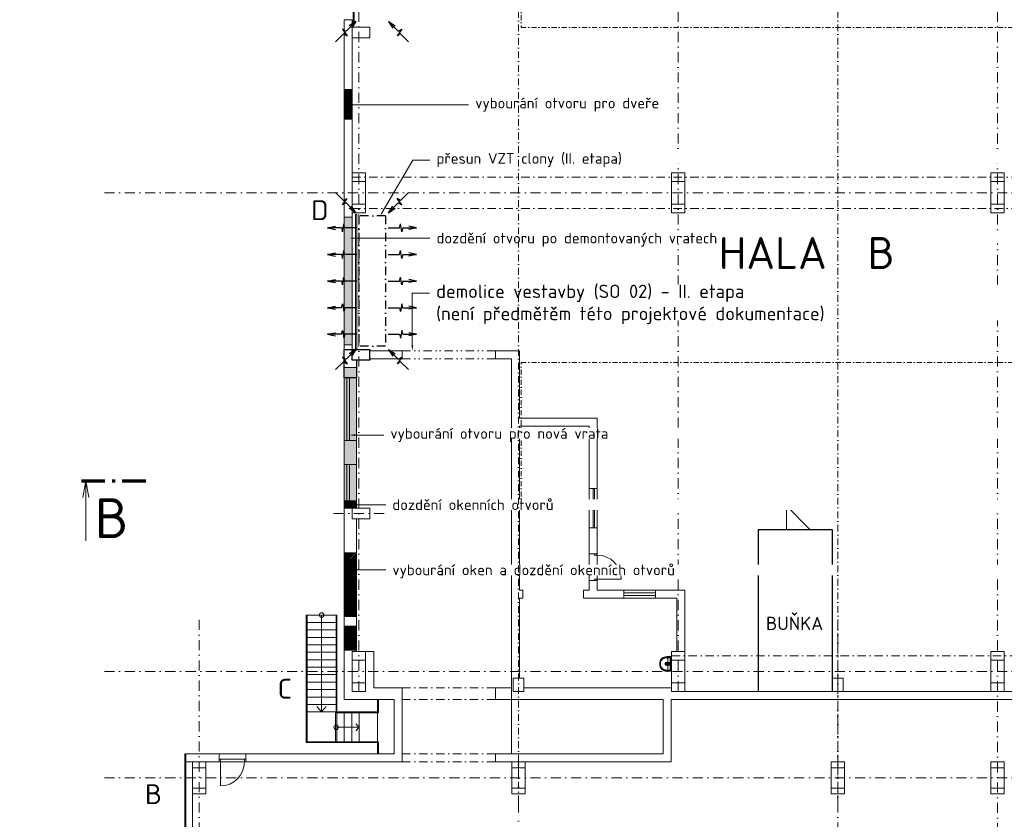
# Model space of a CAD drawing. Header units: millimetres. Extents: x -725694 to 4766210, y -2984614 to 2187451.
# Tile 117 of 256: x 293259 to 330250, y 21845 to 51885. Entities that reach past the tile are written whole.
import ezdxf
from ezdxf import colors
from ezdxf.entities.mleader import LeaderData, LeaderLine
from ezdxf.enums import TextEntityAlignment as Align
from ezdxf.math import Vec2, Vec3

# ---------------------------------------------------------------- set-up
doc = ezdxf.new("R2010")
doc.units = ezdxf.units.MM
for name, pattern in [('CENTERX2', [101.6, 63.5, -12.7, 12.7, -12.7]), ('DASHDOT', [25.4, 12.7, -6.35, 0, -6.35]), ('DIVIDE', [31.75, 12.7, -6.35, 0, -6.35, 0, -6.35]), ('ČERCHOVANÁ', [25.4, 12.7, -6.35, 0, -6.35])]:
    doc.linetypes.add(name, pattern=pattern)
doc.layers.add('___vzt clony', color=7, linetype='Continuous')
for name, color, linetype, lineweight in [('A99_N_kce-nad-vid', 7, 'DASHDOT', 5), ('A99_N_kce-rez-ten', 7, 'Continuous', 20), ('A99_N_osy', 7, 'CENTERX2', 9), ('A99_N_sraf @ 200', 7, 'Continuous', 0), ('A99_N_txt-popis-200', 7, 'Continuous', 5), ('A99_N_txt-popis-50 @ 200', 7, 'Continuous', 9), ('A99_S_kce-demolice', 7, 'Continuous', 20), ('A99_S_kce-nad-vid', 7, 'DASHDOT', 5), ('A99_S_kce-pohl', 7, 'Continuous', 5), ('A99_S_kce-rez-sil', 7, 'Continuous', 15), ('A99_S_kce-rez-ten', 7, 'Continuous', 9), ('A99_S_osy', 7, 'CENTERX2', 5), ('A99_S_otvory', 7, 'Continuous', 5), ('A99_S_sloupy', 7, 'Continuous', 5)]:
    doc.layers.add(name, color=color, linetype=linetype, lineweight=lineweight)
doc.styles.add('A99_popis', font='isocpeur.ttf')
doc.styles.add('ad_popis 100', font='isocpeur.ttf', dxfattribs={"height": 200})
pattern_1 = [(45, (0, 0), (-42.426407, 42.426407), []), (45, (28.284, 0), (-42.426407, 42.426407), []), (135, (48.024, 5.6), (-42.426407, -42.426407), [40, -20]), (135, (62.166, 19.74), (-42.426407, -42.426407), [40, -20])]

# ---------------------------------------------------------------- blocks, each defined once
blk = doc.blocks.new('*U119')
at = {"color": 0, "linetype": 'ByBlock'}
blk.add_line((-11.27, 0), (-11.27, -11.25), dxfattribs=at)
at = {"color": 0, "linetype": 'ByBlock', "const_width": 0.63}
for points in [[(-12.15, 0), (-7.65, 0)], [(-6.39, 0), (-5.76, 0)], [(-4.5, 0), (0, 0)]]:
    blk.add_lwpolyline(points, dxfattribs=at)
at = {"color": 0, "linetype": 'ByBlock'}
blk.add_lwpolyline([(-11.82, -3.1), (-11.27, 0), (-10.72, -3.1)], dxfattribs=at)
at = {"color": 0, "linetype": 'ByBlock', "style": 'A99_popis'}
blk.add_attdef('OZNŘ_1K', (-9.63, -10.73), '', height=5, dxfattribs=at)
at = {"color": 0, "linetype": 'ByBlock', "style": 'A99_popis', "flags": 12}
blk.add_attdef('OZNŘ_2K', text='', height=5, dxfattribs=at).set_placement((777.23, -10.72), align=Align.RIGHT)

msp = doc.modelspace()

# ---------------------------------------------------------------- hatches: boundary and pattern name
at = {"layer": 'A99_N_sraf @ 200', "linetype": 'Continuous', "lineweight": 0, "transparency": 33554585}
h = msp.add_hatch(dxfattribs=at)
h.set_pattern_fill('ZDIVO-PLYNOSILIK', color=1, scale=0.1)
h.set_pattern_definition([(45, (0, 12780), (-42.426407, 42.426407), []), (45, (28.284, 12780), (-42.426407, 42.426407), []), (135, (48.024, 12785.6), (-42.426407, -42.426407), [40, -20]), (135, (62.166, 12799.74), (-42.426407, -42.426407), [40, -20])])
h.paths.add_polyline_path([(305450, 44465), (305750, 44465), (305750, 39665), (305450, 39665)])
h = msp.add_hatch(dxfattribs=at)
h.set_pattern_fill('ZDIVO-PLYNOSILIK', color=30, scale=0.1)
h.set_pattern_definition(pattern_1)
h.paths.add_polyline_path([(305450, 38815), (305910, 38815), (305910, 33815), (305450, 33815)])
h = msp.add_hatch(dxfattribs=at)
h.set_pattern_fill('ZDIVO-PLYNOSILIK', color=1, scale=0.1)
h.set_pattern_definition([(45, (0, 1965), (-42.426407, 42.426407), []), (45, (28.284, 1965), (-42.426407, 42.426407), []), (135, (48.024, 1970.6), (-42.426407, -42.426407), [40, -20]), (135, (62.166, 1984.74), (-42.426407, -42.426407), [40, -20])])
h.paths.add_polyline_path([(305450, 33815), (305910, 33815), (305910, 33530), (305450, 33530)])
h = msp.add_hatch(dxfattribs=at)
h.set_pattern_fill('ZDIVO-PLYNOSILIK', color=1, scale=0.1)
h.set_pattern_definition(pattern_1)
h.paths.add_polyline_path([(305450, 31850), (305910, 31850), (305910, 29460), (305450, 29460)])
h = msp.add_hatch(dxfattribs=at)
h.set_pattern_fill('ZDIVO-PLYNOSILIK', color=1, scale=0.1)
h.set_pattern_definition(pattern_1)
h.paths.add_polyline_path([(305450, 28195), (305910, 28195), (305910, 29095), (305450, 29095)])

# ---------------------------------------------------------------- linework, layer by layer
at = {"layer": '___vzt clony'}
for p, q in [((305520.6, 51448.9), (305888.3, 51816.6)), ((305888.3, 51816.6), (305640.1, 51651.1)), ((305888.3, 51816.6), (305722.8, 51568.4)), ((307479.4, 51448.9), (307111.7, 51816.6)), ((307111.7, 51816.6), (307359.9, 51651.1)), ((307111.7, 51816.6), (307277.2, 51568.4)), ((305389.4, 51524.6), (305559.8, 51281.3)), ((305520.6, 51448.9), (305389.4, 51524.6)), ((307610.6, 51524.6), (307440.2, 51281.3)), ((307479.4, 51448.9), (307610.6, 51524.6)), ((305129.9, 51058.2), (305428.7, 51357)), ((305428.7, 51357), (305559.8, 51281.3)), ((307571.3, 51357), (307440.2, 51281.3)), ((307870.1, 51058.2), (307571.3, 51357)), ((305389.4, 44925.4), (305559.8, 45168.7)), ((305428.7, 45093), (305559.8, 45168.7)), ((307610.6, 44925.4), (307440.2, 45168.7)), ((307571.3, 45093), (307440.2, 45168.7)), ((307870.1, 45391.8), (307571.3, 45093)), ((305520.6, 45001.1), (305389.4, 44925.4)), ((305520.6, 45001.1), (305888.3, 44633.4)), ((305888.3, 44633.4), (305640.1, 44798.9)), ((305888.3, 44633.4), (305722.8, 44881.6)), ((307479.4, 45001.1), (307111.7, 44633.4)), ((307111.7, 44633.4), (307277.2, 44881.6)), ((307111.7, 44633.4), (307359.9, 44798.9)), ((307479.4, 45001.1), (307610.6, 44925.4)), ((305450, 38430), (305450, 39500)), ((305520.6, 39128.9), (305888.3, 39496.6)), ((305888.3, 39496.6), (305640.1, 39331.1)), ((305888.3, 39496.6), (305722.8, 39248.4)), ((307479.4, 39128.9), (307111.7, 39496.6)), ((307111.7, 39496.6), (307359.9, 39331.1)), ((307111.7, 39496.6), (307277.2, 39248.4)), ((305129.9, 38738.2), (305428.7, 39037)), ((305389.4, 39204.6), (305559.8, 38961.3)), ((305520.6, 39128.9), (305389.4, 39204.6)), ((305428.7, 39037), (305559.8, 38961.3)), ((306410, 39100), (305910, 39100)), ((305910, 39100), (305910, 38430)), ((306410, 39150), (306410, 39100)), ((307610.6, 39204.6), (307440.2, 38961.3)), ((307571.3, 39037), (307440.2, 38961.3)), ((307479.4, 39128.9), (307610.6, 39204.6)), ((307870.1, 38738.2), (307571.3, 39037)), ((305910, 38430), (305450, 38430))]:
    msp.add_line(p, q, dxfattribs=at)
at = {"layer": '___vzt clony', "lineweight": 9, "ltscale": 2}
msp.add_line((305750, 44950), (306250, 44950), dxfattribs=at)
msp.add_line((305750, 44950), (306250, 44950), dxfattribs=at)
at = {"layer": '___vzt clony', "linetype": 'ČERCHOVANÁ', "ltscale": 25}
for p, q in [((307000, 44515), (306000, 44515)), ((306000, 44515), (306000, 39615)), ((307000, 44515), (307000, 39615)), ((307000, 39615), (306000, 39615))]:
    msp.add_line(p, q, dxfattribs=at)
at = {"layer": '___vzt clony', "ltscale": 0.5}
for p, q in [((304827.5, 44065), (305120, 44123.5)), ((305347.5, 44065), (304827.5, 44065)), ((304827.5, 44065), (305120, 44006.5)), ((305347.5, 44065), (305386.7, 43918.7)), ((305386.7, 43918.7), (305438.3, 44211.2)), ((305477.5, 44065), (305438.3, 44211.2)), ((305900, 44065), (305477.5, 44065)), ((307100, 44065), (307522.5, 44065)), ((307522.5, 44065), (307561.7, 44211.2)), ((307613.3, 43918.7), (307561.7, 44211.2)), ((307652.5, 44065), (307613.3, 43918.7)), ((307652.5, 44065), (308172.5, 44065)), ((308172.5, 44065), (307880, 44123.5)), ((308172.5, 44065), (307880, 44006.5)), ((304827.5, 43065), (305120, 43123.5)), ((305347.5, 43065), (304827.5, 43065)), ((304827.5, 43065), (305120, 43006.5)), ((305347.5, 43065), (305386.7, 42918.7)), ((305386.7, 42918.7), (305438.3, 43211.2)), ((305477.5, 43065), (305438.3, 43211.2)), ((305900, 43065), (305477.5, 43065)), ((307100, 43065), (307522.5, 43065)), ((307522.5, 43065), (307561.7, 43211.2)), ((307613.3, 42918.7), (307561.7, 43211.2)), ((307652.5, 43065), (307613.3, 42918.7)), ((307652.5, 43065), (308172.5, 43065)), ((308172.5, 43065), (307880, 43123.5)), ((308172.5, 43065), (307880, 43006.5)), ((305386.7, 41918.7), (305438.3, 42211.2)), ((305477.5, 42065), (305438.3, 42211.2)), ((307522.5, 42065), (307561.7, 42211.2)), ((307613.3, 41918.7), (307561.7, 42211.2)), ((304827.5, 42065), (305120, 42123.5)), ((305347.5, 42065), (304827.5, 42065)), ((304827.5, 42065), (305120, 42006.5)), ((305347.5, 42065), (305386.7, 41918.7)), ((305900, 42065), (305477.5, 42065)), ((307100, 42065), (307522.5, 42065)), ((307652.5, 42065), (307613.3, 41918.7)), ((307652.5, 42065), (308172.5, 42065)), ((308172.5, 42065), (307880, 42123.5)), ((308172.5, 42065), (307880, 42006.5)), ((304827.5, 41065), (305120, 41123.5)), ((305347.5, 41065), (304827.5, 41065)), ((304827.5, 41065), (305120, 41006.5)), ((305347.5, 41065), (305386.7, 41211.3)), ((305386.7, 41211.3), (305438.3, 40918.8)), ((305477.5, 41065), (305438.3, 40918.8)), ((305900, 41065), (305477.5, 41065)), ((307100, 41065), (307522.5, 41065)), ((307522.5, 41065), (307561.7, 40918.8)), ((307613.3, 41211.3), (307561.7, 40918.8)), ((307652.5, 41065), (307613.3, 41211.3)), ((307652.5, 41065), (308172.5, 41065)), ((308172.5, 41065), (307880, 41123.5)), ((308172.5, 41065), (307880, 41006.5)), ((304827.5, 40065), (305120, 40123.5)), ((305347.5, 40065), (304827.5, 40065)), ((304827.5, 40065), (305120, 40006.5)), ((305347.5, 40065), (305386.7, 40211.3)), ((305386.7, 40211.3), (305438.3, 39918.8)), ((305477.5, 40065), (305438.3, 39918.8)), ((305900, 40065), (305477.5, 40065)), ((307100, 40065), (307522.5, 40065)), ((307522.5, 40065), (307561.7, 39918.8)), ((307613.3, 40211.3), (307561.7, 39918.8)), ((307652.5, 40065), (307613.3, 40211.3)), ((307652.5, 40065), (308172.5, 40065)), ((308172.5, 40065), (307880, 40123.5)), ((308172.5, 40065), (307880, 40006.5))]:
    msp.add_line(p, q, dxfattribs=at)
at = {"layer": '___vzt clony'}
for points in [[(305450, 39500), (305850, 39500)], [(305910, 39100), (305750, 39100), (305750, 39500)], [(305850, 39500), (306410, 39500), (306410, 39450)], [(306410, 39150), (306410, 39450)]]:
    msp.add_lwpolyline(points, dxfattribs=at)
at = {"layer": 'A99_N_kce-nad-vid', "color": 30, "linetype": 'ČERCHOVANÁ', "ltscale": 15}
for p, q in [((312100, 57005.3), (312100, 51595)), ((312100, 51594.7), (444450, 51594.7)), ((312100, 39005.3), (444450, 39005.3)), ((312100, 36300.2), (444450, 36300.2))]:
    msp.add_line(p, q, dxfattribs=at)
for points in [[(312100, 33594.7), (312100, 39005.3)], [(444450, 33594.7), (312100, 33594.7)]]:
    msp.add_lwpolyline(points, dxfattribs=at)
at = {"layer": 'A99_N_kce-rez-ten', "color": 1, "linetype": 'Continuous', "lineweight": 5, "ltscale": 0.5}
msp.add_line((305450, 39665), (305450, 44465), dxfattribs=at)
at = {"layer": 'A99_S_kce-demolice'}
for p, q in [((307630, 39450), (306410, 39450)), ((307630, 39150), (307630, 39450)), ((312040, 39450), (311130, 39450)), ((311130, 39150), (311130, 39450)), ((312040, 37400), (312040, 39450)), ((307630, 39150), (306410, 39150)), ((311631.7, 39150), (311130, 39150)), ((311740, 39150), (311631.7, 39150)), ((311740, 39150), (311740, 37400)), ((305550, 38430), (305550, 36080)), ((305650, 38430), (305650, 36080)), ((311740, 37400), (311740, 32080)), ((312040, 36920), (312040, 37400)), ((314960, 36920), (312040, 36920)), ((314960, 34270), (314960, 36920)), ((311840, 36320), (311740, 36320)), ((311840, 36270), (311740, 36270)), ((311840, 36320), (311840, 36270)), ((312040, 36320), (311840, 36320)), ((312040, 36620), (312040, 36320)), ((314510, 36620), (312040, 36620)), ((312040, 36620), (312040, 36320)), ((312040, 30600), (312040, 36320)), ((314660, 36620), (314510, 36620)), ((314660, 36620), (314660, 34270)), ((305550, 35180), (305550, 33530)), ((305650, 35180), (305650, 33530)), ((314660, 34270), (314960, 34270)), ((314660, 34270), (314660, 32800)), ((314810, 32800), (314810, 34270)), ((314860, 32800), (314860, 34270)), ((314960, 32800), (314960, 34270)), ((314660, 32800), (314660, 32020)), ((314660, 32800), (314960, 32800)), ((314960, 31820), (314960, 32800)), ((305550, 31850), (305550, 29460)), ((305650, 31850), (305650, 29460)), ((311740, 32080), (311740, 30600)), ((314660, 32020), (314660, 31820)), ((314660, 31820), (314860, 31820)), ((314660, 31820), (314660, 30820)), ((314860, 31820), (314860, 31770)), ((314860, 31820), (314960, 31820)), ((314960, 31820), (314960, 31770)), ((314860, 31770), (314960, 31770)), ((314960, 31770), (314960, 30870)), ((314660, 30820), (314660, 30450)), ((314660, 30820), (314860, 30820)), ((314860, 30870), (314960, 30870)), ((314860, 30820), (314860, 30870)), ((314860, 30820), (314960, 30820)), ((314960, 30820), (314960, 30870)), ((314960, 30870), (315860, 30870)), ((314960, 30450), (314960, 30820)), ((314960, 30450), (314960, 30820)), ((311740, 30600), (311740, 24300)), ((312040, 30450), (312040, 30600)), ((312159.4, 30450), (312040, 30450)), ((312159.4, 30150), (312159.4, 30450)), ((314660, 30450), (314436.1, 30450)), ((314436.1, 30150), (314436.1, 30450)), ((315950, 30450), (314960, 30450)), ((315950, 30150), (315950, 30450)), ((317150, 30450), (315950, 30450)), ((315950, 30350), (317150, 30350)), ((317150, 30150), (317150, 30450)), ((318250, 30450), (317150, 30450)), ((318250, 28150), (318250, 30450)), ((312159.4, 30150), (312040, 30150)), ((312040, 30150), (312040, 27150)), ((315950, 30150), (314436.1, 30150)), ((315950, 30250), (317150, 30250)), ((317150, 30150), (315950, 30150)), ((317950, 30150), (317150, 30150)), ((317950, 28174.8), (317950, 30150)), ((304025.5, 24730), (304025.5, 29520)), ((305175.5, 29520), (304025.5, 29520)), ((305175.5, 29240), (304025.5, 29240)), ((304055.5, 24730), (304055.5, 29520)), ((304600.5, 29520), (304600.5, 25880)), ((305145.5, 25880), (305145.5, 29520)), ((305175.5, 25880), (305175.5, 29520)), ((305175.5, 28960), (304025.5, 28960)), ((305600, 29045), (305600, 29095)), ((305600, 29045), (305600, 28245)), ((305750, 29045), (305600, 29045)), ((305750, 29045), (305750, 29095)), ((305750, 29045), (305750, 28195)), ((305175.5, 28680), (304025.5, 28680)), ((305175.5, 28400), (304025.5, 28400)), ((305175.5, 28120), (304025.5, 28120)), ((305750, 28245), (305600, 28245)), ((305600, 28245), (305600, 28195)), ((305175.5, 27840), (304025.5, 27840)), ((305175.5, 27560), (304025.5, 27560)), ((305175.5, 27280), (304025.5, 27280)), ((305175.5, 27000), (304025.5, 27000)), ((305175.5, 26720), (304025.5, 26720)), ((305175.5, 26440), (304025.5, 26440)), ((317430, 24300), (317430, 26350)), ((317430, 24300), (317430, 26350)), ((317430, 24300), (317430, 26350)), ((317730, 24000), (317730, 26350)), ((317730, 24000), (317730, 26350)), ((317730, 24000), (317730, 26350)), ((305175.5, 26160), (304025.5, 26160)), ((304600.5, 25880), (304425.1, 26086.7)), ((304600.5, 25880), (304775.9, 26086.7)), ((305125.5, 25880), (304025.5, 25880)), ((305125.5, 25880), (306695.5, 25880)), ((305125.5, 24730), (305125.5, 25880)), ((305125.5, 25850), (306745.5, 25850)), ((305175.5, 25880), (305175.5, 24730)), ((305455.5, 25880), (305455.5, 24730)), ((305735.5, 25880), (305735.5, 24730)), ((306015.5, 25880), (306015.5, 24730)), ((305175.5, 25305), (306015.5, 25305)), ((306015.5, 25305), (305883.7, 25436.9)), ((306015.5, 25305), (305883.7, 25173.1)), ((304025.5, 24760), (306745.5, 24760)), ((304025.5, 24730), (306695.5, 24730)), ((317430, 24300), (311130, 24300)), ((311130, 24300), (311130, 24000)), ((317430, 24300), (312040, 24300)), ((317430, 24300), (315572.4, 24300)), ((317730, 24000), (311130, 24000)), ((317730, 24000), (311130, 24000)), ((317730, 24000), (311740, 24000))]:
    msp.add_line(p, q, dxfattribs=at)
at = {"layer": 'A99_S_kce-demolice', "linetype": 'DIVIDE', "ltscale": 25}
for p, q in [((307630, 39450), (311130, 39450)), ((307630, 39150), (311130, 39150))]:
    msp.add_line(p, q, dxfattribs=at)
at = {"layer": 'A99_S_kce-demolice', "lineweight": 5}
for p, q in [((317593.2, 27757.6), (317593.2, 27607.6)), ((317607.8, 27682.6), (317607.8, 27882.6)), ((317717.8, 27732.6), (317514.8, 27732.6)), ((317717.8, 27632.6), (317514.8, 27632.6)), ((317607.8, 27682.6), (317607.8, 27482.6))]:
    msp.add_line(p, q, dxfattribs=at)
at = {"layer": 'A99_S_kce-demolice'}
msp.add_lwpolyline([(305450, 49265), (305750, 49265), (305750, 48145), (305450, 48145)], close=True, dxfattribs=at)
for points in [[(305450, 38815), (305910, 38815)], [(306695.5, 24300), (306695.5, 26350)], [(306745.5, 25850), (306745.5, 26350)], [(306745.5, 24300), (306745.5, 24760)]]:
    msp.add_lwpolyline(points, dxfattribs=at)
at = {"layer": 'A99_S_kce-demolice', "lineweight": 5}
for points in [[(317310.6, 27744.4, 0.077631), (317310.6, 27620.8, 0.077631)], [(317310.6, 27744.4, -0.1381028), (317356.6, 27859.8, -0.2109721), (317519, 27950.6, -0.0228916), (317658.2, 27957.6), (317717.8, 27957.6), (317717.8, 27407.6), (317658.2, 27407.6, -0.0228916), (317519, 27414.6, -0.2109721), (317356.6, 27505.4, -0.1381028), (317310.6, 27620.8, -0.1001703)], [(317322, 27744.4, 0.077631), (317322, 27620.8, 0.077631)], [(317322, 27744.4, -0.1490988), (317374, 27855.4, -0.1821693), (317520.6, 27930.7, -0.0229309), (317658.3, 27937.6), (317693.6, 27937.6)], [(317337.4, 27744.4, 0.077631), (317337.4, 27620.8, 0.077631)], [(317577.8, 27912.6, -0.0226854), (317697.8, 27910.3, -0.0891119)], [(317322, 27620.8, 0.1490988), (317374, 27509.8, 0.1821693), (317520.6, 27434.6, 0.0229309), (317658.3, 27427.6), (317693.6, 27427.6)], [(317577.8, 27452.6, 0.02272), (317697.8, 27454.9, 0.0891119)]]:
    msp.add_lwpolyline(points, format="xyb", dxfattribs=at)
for points in [[(317697.8, 27910.3), (317693.6, 27937.6)], [(317697.8, 27910.3), (317697.8, 27454.9)], [(317697.8, 27454.9), (317693.6, 27427.6)]]:
    msp.add_lwpolyline(points, dxfattribs=at)
at = {"layer": 'A99_S_kce-demolice'}
for centre in [(304600.5, 29520), (305148.1, 25305)]:
    msp.add_circle(centre, 86.7, dxfattribs=at)
at = {"layer": 'A99_S_kce-demolice', "lineweight": 5}
for centre, radius in [((317536.8, 27682.6), 37.5), ((317536.8, 27682.6), 25), ((317652.8, 27682.6), 20)]:
    msp.add_circle(centre, radius, dxfattribs=at)
at = {"layer": 'A99_S_kce-demolice'}
msp.add_arc((314960, 30870), 900, 0, 90, dxfattribs=at)
at = {"layer": 'A99_S_kce-demolice', "lineweight": 5}
for centre, radius, start, end in [((317544.8, 27696.8), 212.8, 126.48485, 167.0536), ((317546.1, 27693.4), 216.3, 95.79061, 126.23882), ((317565.7, 27715.6), 197.3, 86.47131, 102.11133), ((317577.8, 27882.6), 30, 0, 90), ((317544.8, 27668.4), 212.8, 192.9464, 233.51515), ((317546.1, 27671.8), 216.3, 233.76118, 264.20939), ((317565.7, 27649.6), 197.3, 257.88867, 273.52869), ((317577.8, 27482.6), 30, 270, 0)]:
    msp.add_arc(centre, radius, start, end, dxfattribs=at)
at = {"layer": 'A99_S_kce-nad-vid', "linetype": 'ČERCHOVANÁ', "ltscale": 25}
for p, q in [((305750, 45970), (450800, 45970)), ((305750, 44790), (450800, 44790)), ((317750, 27990), (450800, 27990)), ((307630, 26790), (311130, 26790)), ((307630, 26350), (311130, 26350)), ((307630, 24300), (311130, 24300)), ((307630, 24000), (311130, 24000))]:
    msp.add_line(p, q, dxfattribs=at)
at = {"layer": 'A99_S_kce-nad-vid', "linetype": 'ČERCHOVANÁ'}
msp.add_line((300750, 24300), (301750, 24300), dxfattribs=at)
at = {"layer": 'A99_S_kce-pohl', "linetype": 'Continuous', "ltscale": 10}
for q in [(322061.8, 32720), (322961.8, 32720)]:
    msp.add_line((322061.8, 33620), q, dxfattribs=at)
at = {"layer": 'A99_S_kce-pohl', "linetype": 'Continuous', "lineweight": 30, "ltscale": 10}
for p, q in [((321000, 32720), (321000, 26650)), ((323800, 32720), (321000, 32720)), ((323800, 26650), (323800, 32720))]:
    msp.add_line(p, q, dxfattribs=at)
at = {"layer": 'A99_S_kce-rez-sil'}
for p, q in [((305450, 51885), (305450, 46130)), ((305750, 51885), (305450, 51885)), ((305750, 51200), (305750, 46130)), ((305450, 44465), (305450, 46130)), ((305750, 44465), (305450, 44465)), ((305750, 39665), (305450, 39665)), ((305450, 39665), (305450, 38430)), ((305910, 38430), (305910, 39100)), ((305910, 38430), (305450, 38430)), ((305450, 36080), (305450, 35180)), ((305910, 36080), (305450, 36080)), ((305910, 35180), (305910, 36080)), ((305910, 35180), (305450, 35180)), ((305450, 33815), (305450, 31850)), ((305910, 31850), (305450, 31850)), ((305450, 29460), (305450, 29095)), ((305910, 29460), (305450, 29460)), ((305910, 29460), (305910, 29095)), ((305600, 29095), (305450, 29095)), ((305910, 29095), (305600, 29095)), ((305750, 28195), (305450, 28195)), ((305450, 28195), (305450, 26350)), ((305910, 28195), (305750, 28195)), ((305910, 28195), (305910, 28150)), ((306570, 28150), (306250, 28150)), ((306570, 28150), (306570, 26790)), ((307630, 26790), (306570, 26790)), ((307630, 26350), (307630, 26790)), ((311740, 26790), (311130, 26790)), ((311130, 26350), (311130, 26790)), ((312200, 26790), (317750, 26790)), ((315272.4, 26790), (317730, 26790)), ((318250, 26650), (339610, 26650)), ((307330, 26350), (305450, 26350)), ((307330, 24300), (307330, 26350)), ((307630, 24300), (307630, 26350)), ((311130, 26350), (317430, 26350)), ((315572.4, 26350), (317430, 26350)), ((317730, 26350), (339610, 26350)), ((317730, 26350), (339610, 26350)), ((317730, 26350), (320442.8, 26350)), ((300750, 24300), (299460, 24300)), ((300750, 24000), (300750, 24300)), ((307330, 24300), (301750, 24300)), ((301750, 24000), (301750, 24300)), ((307330, 24350), (307330, 24300)), ((307630, 24300), (307630, 24000)), ((300750, 24000), (299500, 24000)), ((307630, 24000), (301750, 24000)), ((307630, 24000), (305450, 24000))]:
    msp.add_line(p, q, dxfattribs=at)
for points in [[(305750, 51600), (305750, 51885)], [(305750, 51200), (306410, 51200), (306410, 51600), (305750, 51600)], [(305750, 44630), (305750, 44465)], [(305750, 39665), (305750, 39500)], [(305750, 39500), (306410, 39500), (306410, 39100), (305910, 39100)], [(305910, 33815), (305450, 33815)], [(305910, 33815), (305910, 33530)], [(305910, 33530), (306410, 33530), (306410, 33130), (305910, 33130)], [(305910, 31850), (305910, 33130)]]:
    msp.add_lwpolyline(points, dxfattribs=at)
at = {"layer": 'A99_S_kce-rez-ten'}
msp.add_line((299750, 22800), (299750, 17760), dxfattribs=at)
at = {"layer": 'A99_S_osy', "linetype": 'DASHDOT', "lineweight": 5, "ltscale": 30}
for p, q in [((306000, 100200), (306000, 26650)), ((318000, 100200), (318000, 26650)), ((330000, 100200), (330000, -5085)), ((487349.6, 45380), (296400, 45380)), ((300000, 29340.8), (300000, -5085)), ((324000, 29340.8), (324000, -5085)), ((487349.6, 27400), (296400, 27400)), ((487349.6, 23400), (296400, 23400))]:
    msp.add_line(p, q, dxfattribs=at)
at = {"layer": 'A99_S_osy', "linetype": 'DASHDOT', "lineweight": 5, "ltscale": 50}
msp.add_line((312000, 24000), (312000, -5085), dxfattribs=at)
at = {"layer": 'A99_S_osy', "linetype": 'DASHDOT', "lineweight": 5, "ltscale": 30}
msp.add_lwpolyline([(306955, 33330), (304757.5, 33330)], dxfattribs=at)
at = {"layer": 'A99_S_otvory'}
for p, q in [((305450, 36080), (305450, 38430)), ((305910, 38430), (305910, 36080)), ((305450, 35180), (305450, 33530)), ((305450, 31850), (305450, 29460)), ((305910, 29460), (305910, 31850)), ((305450, 29095), (305450, 28195)), ((305910, 29095), (305910, 28195)), ((300750, 24100), (301750, 24100)), ((300800, 24000), (300800, 24100)), ((301700, 24000), (301700, 24100)), ((300750, 24000), (301750, 24000)), ((300800, 24000), (300800, 23100))]:
    msp.add_line(p, q, dxfattribs=at)
at = {"layer": 'A99_S_otvory', "color": 30, "lineweight": 20}
for p, q in [((299460, 24300), (299460, 5640)), ((299500, 24300), (299500, 5640))]:
    msp.add_line(p, q, dxfattribs=at)
at = {"layer": 'A99_S_otvory', "color": 30}
msp.add_lwpolyline([(305830, 51785), (305790, 51785), (305790, 56985), (305830, 56985)], close=True, dxfattribs=at)
at = {"layer": 'A99_S_otvory'}
msp.add_arc((300800, 24000), 900, 270, 0, dxfattribs=at)
at = {"layer": 'A99_S_sloupy', "ltscale": 2}
msp.add_line((305750, 33530), (305450, 33530), dxfattribs=at)
at = {"layer": 'A99_S_sloupy', "lineweight": 9, "ltscale": 2}
for p, q in [((317750, 27830), (318250, 27830)), ((305750, 26970), (306250, 26970)), ((317750, 26970), (318250, 26970))]:
    msp.add_line(p, q, dxfattribs=at)
at = {"layer": 'A99_S_sloupy', "color": 0, "lineweight": 9, "ltscale": 2}
for p, q in [((317750, 27830), (318250, 27830)), ((317750, 26970), (318250, 26970))]:
    msp.add_line(p, q, dxfattribs=at)
at = {"layer": 'A99_S_sloupy', "ltscale": 2}
for points in [[(305750, 51200), (305750, 51600)], [(305910, 35180), (305910, 33815)]]:
    msp.add_lwpolyline(points, dxfattribs=at)
at = {"layer": 'A99_S_sloupy', "linetype": 'Continuous', "ltscale": 2}
for points in [[(306250, 44630), (305750, 44630), (305750, 46130), (306250, 46130)], [(306250, 44630), (305750, 44630), (305750, 46130), (306250, 46130)], [(318250, 44630), (317750, 44630), (317750, 46130), (318250, 46130)], [(318250, 44630), (317750, 44630), (317750, 46130), (318250, 46130)], [(330250, 44630), (329750, 44630), (329750, 46130), (330250, 46130)], [(330250, 44630), (329750, 44630), (329750, 46130), (330250, 46130)], [(306250, 26650), (305750, 26650), (305750, 28150), (306250, 28150)], [(306250, 26650), (305750, 26650), (305750, 28150), (306250, 28150)], [(318250, 26650), (317750, 26650), (317750, 28150), (318250, 28150)], [(318250, 26650), (317750, 26650), (317750, 28150), (318250, 28150)], [(330250, 26650), (329750, 26650), (329750, 28150), (330250, 28150)], [(330250, 26650), (329750, 26650), (329750, 28150), (330250, 28150)], [(300250, 22800), (299750, 22800), (299750, 24000), (300250, 24000)], [(312250, 22800), (311750, 22800), (311750, 24000), (312250, 24000)], [(324250, 22800), (323750, 22800), (323750, 24000), (324250, 24000)], [(330250, 22800), (329750, 22800), (329750, 24000), (330250, 24000)]]:
    msp.add_lwpolyline(points, close=True, dxfattribs=at)
at = {"layer": 'A99_S_sloupy', "linetype": 'Continuous', "lineweight": 20, "ltscale": 2}
for points in [[(305750, 46130), (306250, 46130), (306250, 45810), (305750, 45810)], [(317750, 46130), (318250, 46130), (318250, 45810), (317750, 45810)], [(329750, 46130), (330250, 46130), (330250, 45810), (329750, 45810)], [(305750, 44950), (306250, 44950), (306250, 44630), (305750, 44630)], [(317750, 44950), (318250, 44950), (318250, 44630), (317750, 44630)], [(329750, 44950), (330250, 44950), (330250, 44630), (329750, 44630)], [(305750, 28150), (306250, 28150), (306250, 27830), (305750, 27830)], [(317750, 28150), (318250, 28150), (318250, 27830), (317750, 27830)], [(329750, 28150), (330250, 28150), (330250, 27830), (329750, 27830)], [(305750, 26970), (306250, 26970), (306250, 26650), (305750, 26650)], [(317750, 26970), (318250, 26970), (318250, 26650), (317750, 26650)], [(329750, 26970), (330250, 26970), (330250, 26650), (329750, 26650)], [(300250, 24000), (299750, 24000), (299750, 23780), (300250, 23780)], [(312250, 24000), (311750, 24000), (311750, 23780), (312250, 23780)], [(324250, 24000), (323750, 24000), (323750, 23780), (324250, 23780)], [(330250, 24000), (329750, 24000), (329750, 23780), (330250, 23780)], [(300250, 22800), (299750, 22800), (299750, 23020), (300250, 23020)], [(312250, 22800), (311750, 22800), (311750, 23020), (312250, 23020)], [(324250, 22800), (323750, 22800), (323750, 23020), (324250, 23020)], [(330250, 22800), (329750, 22800), (329750, 23020), (330250, 23020)]]:
    msp.add_lwpolyline(points, close=True, dxfattribs=at)
at = {"layer": 'A99_S_sloupy', "ltscale": 2}
for points in [[(306410, 39100), (305750, 39100), (305750, 39500), (306410, 39500)], [(306410, 33130), (305750, 33130), (305750, 33530), (306410, 33530)], [(318250, 26650), (317750, 26650), (317750, 28150), (318250, 28150)], [(312200, 27150), (311800, 27150), (311800, 26650), (312200, 26650)], [(324200, 27150), (323800, 27150), (323800, 26650), (324200, 26650)]]:
    msp.add_lwpolyline(points, close=True, dxfattribs=at)

# ---------------------------------------------------------------- block references
at = {"layer": 'A99_N_txt-popis-200'}
ref = msp.add_blockref('*U119', (298000, 34555), dxfattribs=dict(at, xscale=200, yscale=200, zscale=200))
ref.add_attrib('OZNŘ_1K', 'B', (296073.5, 32409), dxfattribs={"layer": '0', "color": 0, "linetype": 'ByBlock', "height": 1500, "style": 'A99_popis'})

# ---------------------------------------------------------------- texts
at = {"layer": 'A99_N_txt-popis-200', "lineweight": 9, "ltscale": 5, "style": 'ad_popis 100'}
msp.add_text('HALA  B', height=1200, dxfattribs=at).set_placement((319520, 42520))
msp.add_text('BUŇKA', height=500, dxfattribs=at).set_placement((321295, 29453.6), align=Align.TOP_LEFT)
at = {"layer": 'A99_N_txt-popis-200', "color": 1, "lineweight": 0, "char_height": 750, "attachment_point": 1, "style": 'ad_popis 100', "bg_fill": 3, "box_fill_scale": 1, "bg_fill_color": 256, "bg_fill_transparency": 0}
for s, width, insert in [('D', 750, (304211.5, 45105)), ('B', 832.5, (297966.5, 23165))]:
    msp.add_mtext_dynamic_manual_height_columns(s, width=width, gutter_width=1000, heights=[0], dxfattribs=dict(at, insert=insert))
at = {"layer": 'A99_N_txt-popis-200', "color": 1, "lineweight": 0, "insert": (302950, 27125), "char_height": 750, "width": 465.409, "attachment_point": 1, "style": 'ad_popis 100', "bg_fill": 3, "box_fill_scale": 1, "bg_fill_color": 256, "bg_fill_transparency": 0}
msp.add_mtext('C', dxfattribs=at)

# ---------------------------------------------------------------- leaders
at = {"layer": 'A99_N_txt-popis-50 @ 200', "lineweight": 9}
ml = msp.add_multileader_mtext('Standard', dxfattribs=at)
ml.set_content('\\A1;{\\C256;osazení nových dveří (požární únik)}', color=1, style='A99_popis')
ml.set_leader_properties(color=256, linetype='ByLayer', lineweight=-1)
ml.build(insert=Vec2(0, 0))
ml.multileader.update_dxf_attribs({"dogleg_length": 6.4, "arrow_head_size": 200, "scale": 200})
ctx = ml.context
ctx.base_point, ctx.scale, ctx.char_height, ctx.arrow_head_size, ctx.landing_gap_size, ctx.plane_origin = Vec3(9575, 51055), 200, 400, 200, 400, Vec3(8542.5, 42525.8)
notes = []
notes.append((ctx, [(0, (1, 1, 0), (8295, 51055), (1, 0), 1280, [(0, [(5750, 49085)], 0, [])])]))
ctx.mtext.insert, ctx.mtext.width, ctx.mtext.flow_direction = Vec3(9975, 51315), 12217.24, 5
ml = msp.add_multileader_mtext('Standard', dxfattribs=at)
ml.set_content('\\A1;{\\C256;osazení nových sekčních vrat\\PII. etapa)}', color=1, style='A99_popis')
ml.set_leader_properties(color=256, linetype='ByLayer', lineweight=-1)
ml.build(insert=Vec2(0, 0))
ml.multileader.update_dxf_attribs({"dogleg_length": 6.4, "arrow_head_size": 200, "scale": 200})
ctx = ml.context
ctx.base_point, ctx.scale, ctx.char_height, ctx.arrow_head_size, ctx.landing_gap_size, ctx.plane_origin = Vec3(9755, 35330), 200, 400, 200, 400, Vec3(8542.5, 27235)
ctx.text_align_type = 1
notes.append((ctx, [(0, (1, 1, 0), (9112.5, 35330), (1, 0), 642.5, [(0, [(5985, 35330)], 0, [])])]))
ctx.mtext.insert, ctx.mtext.width, ctx.mtext.alignment, ctx.mtext.flow_direction = Vec3(13795, 35590), 7394.888, 2, 5
for ctx, leaders in notes:
    for number, flags, end, landing, length, lines in leaders:
        leader = LeaderData()
        leader.index, (leader.has_last_leader_line, leader.has_dogleg_vector, leader.attachment_direction) = number, flags
        leader.last_leader_point, leader.dogleg_vector, leader.dogleg_length = Vec3(end), Vec3(landing), length
        for number, points, colour, breaks in lines:
            line = LeaderLine()
            line.index, line.vertices, line.color, line.breaks = number, Vec3.list(points), colors.encode_raw_color(colour), breaks
            leader.lines.append(line)
        ctx.leaders.append(leader)

# ---------------------------------------------------------------- next in the draw order: linework, layer by layer
at = {"layer": '___vzt clony'}
msp.add_line((305129.9, 45391.8), (305428.7, 45093), dxfattribs=at)

# ---------------------------------------------------------------- next in the draw order: leaders
at = {"layer": 'A99_N_txt-popis-50 @ 200', "lineweight": 9}
ml = msp.add_multileader_mtext('Standard', dxfattribs=at)
ml.set_content('\\A1;{\\C256;vybourání otvoru pro dveře}', color=1, style='A99_popis')
ml.set_leader_properties(color=256, linetype='ByLayer', lineweight=-1)
ml.build(insert=Vec2(0, 0))
ml.multileader.update_dxf_attribs({"dogleg_length": 3.23, "arrow_head_size": 200, "scale": 200})
ctx = ml.context
ctx.base_point, ctx.scale, ctx.char_height, ctx.arrow_head_size, ctx.landing_gap_size, ctx.plane_origin = Vec3(310122.5, 48692.5), 200, 400, 200, 250, Vec3(310050, 37846.7)
notes = []
notes.append((ctx, [(0, (1, 1, 0), (309477.5, 48692.5), (1, 0), 645, [(0, [(305550, 48692.7)], 0, [])])]))
ctx.mtext.insert, ctx.mtext.flow_direction = Vec3(310372.5, 48952.5), 5
ctx.mtext.has_bg_fill, ctx.mtext.bg_color, ctx.mtext.bg_scale_factor, ctx.mtext.bg_transparency, ctx.mtext.use_window_bg_color = 1, -1073741824, 1, 0, 1
ml = msp.add_multileader_mtext('Standard', dxfattribs=at)
ml.set_content('\\A1;{\\C256;dozdění otvoru po demontovaných vratech}', color=1, style='A99_popis')
ml.set_leader_properties(color=256, linetype='ByLayer', lineweight=-1)
ml.build(insert=Vec2(0, 0))
ml.multileader.update_dxf_attribs({"dogleg_length": 3.23, "arrow_head_size": 100, "scale": 200})
ctx = ml.context
ctx.base_point, ctx.scale, ctx.char_height, ctx.arrow_head_size, ctx.landing_gap_size, ctx.plane_origin = Vec3(308670, 43679.8), 200, 400, 100, 250, Vec3(304415, 36044.2)
notes.append((ctx, [(0, (1, 1, 0), (308025, 43679.8), (1, 0), 645, [(0, [(305650, 43679.9)], 0, [])])]))
ctx.mtext.insert, ctx.mtext.width, ctx.mtext.defined_height, ctx.mtext.flow_direction = Vec3(308920, 43879.8), 8772.729, 8.47, 5
ctx.mtext.has_bg_fill, ctx.mtext.bg_color, ctx.mtext.bg_scale_factor, ctx.mtext.bg_transparency, ctx.mtext.use_window_bg_color = 1, -1073741824, 1, 0, 1
ml = msp.add_multileader_mtext('Standard', dxfattribs=at)
ml.set_content('\\A1;{\\fISOCPEUR|b1|i0|c238|p34;\\C256;demolice vestavby (SO 02) - II. etapa\\P\\fISOCPEUR|b0|i0|c238|p34;(není předmětěm této projektové dokumentace)}', color=1, style='A99_popis')
ml.set_leader_properties(color=256, linetype='ByLayer', lineweight=-1)
ml.build(insert=Vec2(0, 0))
ml.multileader.update_dxf_attribs({"dogleg_length": 3.23, "arrow_head_size": 200, "scale": 200})
ctx = ml.context
ctx.base_point, ctx.scale, ctx.char_height, ctx.arrow_head_size, ctx.landing_gap_size, ctx.plane_origin = Vec3(308655, 41605), 200, 500, 200, 250, Vec3(314625, 37109)
notes.append((ctx, [(0, (1, 1, 0), (308010, 41605), (1, 0), 645, [(0, [(308010, 39450)], 0, [])])]))
ctx.mtext.insert, ctx.mtext.width, ctx.mtext.flow_direction = Vec3(308905, 41930), 15144.933, 5
ctx.mtext.has_bg_fill, ctx.mtext.bg_color, ctx.mtext.bg_scale_factor, ctx.mtext.bg_transparency, ctx.mtext.use_window_bg_color = 1, -1073741824, 1, 0, 1
ml = msp.add_multileader_mtext('Standard', dxfattribs=at)
ml.set_content('\\A1;{\\C256;vybourání otvoru pro nová vrata}', color=1, style='A99_popis')
ml.set_leader_properties(color=256, linetype='ByLayer', lineweight=-1)
ml.build(insert=Vec2(0, 0))
ml.multileader.update_dxf_attribs({"dogleg_length": 3.23, "arrow_head_size": 200, "scale": 200})
ctx = ml.context
ctx.base_point, ctx.scale, ctx.char_height, ctx.arrow_head_size, ctx.landing_gap_size, ctx.plane_origin = Vec3(306935, 36279.8), 200, 400, 200, 250, Vec3(304415, 28644.2)
notes.append((ctx, [(0, (1, 1, 0), (306290, 36279.8), (1, 0), 645, [(0, [(305650, 36279.9)], 0, [])])]))
ctx.mtext.insert, ctx.mtext.width, ctx.mtext.flow_direction = Vec3(307185, 36539.8), 4238.982, 5
ctx.mtext.has_bg_fill, ctx.mtext.bg_color, ctx.mtext.bg_scale_factor, ctx.mtext.bg_transparency, ctx.mtext.use_window_bg_color = 1, -1073741824, 1, 0, 1
ml = msp.add_multileader_mtext('Standard', dxfattribs=at)
ml.set_content('\\A1;{\\C256;dozdění okenních otvorů}', color=1, style='A99_popis')
ml.set_leader_properties(color=256, linetype='ByLayer', lineweight=-1)
ml.build(insert=Vec2(0, 0))
ml.multileader.update_dxf_attribs({"dogleg_length": 3.23, "arrow_head_size": 200, "scale": 200})
ctx = ml.context
ctx.base_point, ctx.scale, ctx.char_height, ctx.arrow_head_size, ctx.landing_gap_size, ctx.plane_origin = Vec3(307010, 33665), 200, 400, 200, 250, Vec3(310050, 22819.2)
notes.append((ctx, [(0, (1, 1, 0), (306365, 33665), (1, 0), 645, [(0, [(305550, 33665.2)], 0, [])])]))
ctx.mtext.insert, ctx.mtext.width, ctx.mtext.defined_height, ctx.mtext.flow_direction = Vec3(307260, 33865), 4425, 8.47, 5
ctx.mtext.has_bg_fill, ctx.mtext.bg_color, ctx.mtext.bg_scale_factor, ctx.mtext.bg_transparency, ctx.mtext.use_window_bg_color = 1, -1073741824, 1, 0, 1
ml = msp.add_multileader_mtext('Standard', dxfattribs=at)
ml.set_content('\\A1;{\\C256;vybourání oken a dozdění okenních otvorů}', color=1, style='A99_popis')
ml.set_leader_properties(color=256, linetype='ByLayer', lineweight=-1)
ml.build(insert=Vec2(0, 0))
ml.multileader.update_dxf_attribs({"dogleg_length": 3.23, "arrow_head_size": 200, "scale": 200})
ctx = ml.context
ctx.base_point, ctx.scale, ctx.char_height, ctx.arrow_head_size, ctx.landing_gap_size, ctx.plane_origin = Vec3(307010, 31215), 200, 400, 200, 250, Vec3(310050, 20369.2)
notes.append((ctx, [(0, (1, 1, 0), (306365, 31215), (1, 0), 645, [(0, [(305550, 31215.2)], 0, [])])]))
ctx.mtext.insert, ctx.mtext.width, ctx.mtext.defined_height, ctx.mtext.flow_direction = Vec3(307260, 31415), 4425, 8.47, 5
ctx.mtext.has_bg_fill, ctx.mtext.bg_color, ctx.mtext.bg_scale_factor, ctx.mtext.bg_transparency, ctx.mtext.use_window_bg_color = 1, -1073741824, 1, 0, 1
for ctx, leaders in notes:
    for number, flags, end, landing, length, lines in leaders:
        leader = LeaderData()
        leader.index, (leader.has_last_leader_line, leader.has_dogleg_vector, leader.attachment_direction) = number, flags
        leader.last_leader_point, leader.dogleg_vector, leader.dogleg_length = Vec3(end), Vec3(landing), length
        for number, points, colour, breaks in lines:
            line = LeaderLine()
            line.index, line.vertices, line.color, line.breaks = number, Vec3.list(points), colors.encode_raw_color(colour), breaks
            leader.lines.append(line)
        ctx.leaders.append(leader)

# ---------------------------------------------------------------- next in the draw order: hatches: boundary and pattern name
at = {"layer": 'A99_N_sraf @ 200', "linetype": 'Continuous', "lineweight": 0, "transparency": 33554585}
h = msp.add_hatch(dxfattribs=at)
h.set_pattern_fill('ZDIVO-PLYNOSILIK', color=30, scale=0.1)
h.set_pattern_definition([(45, (0, 10450), (-42.426407, 42.426407), []), (45, (28.284, 10450), (-42.426407, 42.426407), []), (135, (48.024, 10455.6), (-42.426407, -42.426407), [40, -20]), (135, (62.166, 10469.74), (-42.426407, -42.426407), [40, -20])])
h.paths.add_polyline_path([(305450, 49265), (305750, 49265), (305750, 48145), (305450, 48145)])

# ---------------------------------------------------------------- next in the draw order: linework, layer by layer
at = {"layer": 'A99_N_kce-rez-ten', "color": 1, "linetype": 'Continuous', "lineweight": 5, "ltscale": 0.5}
msp.add_lwpolyline([(305750, 44465), (305750, 39665)], dxfattribs=at)
at = {"layer": 'A99_S_otvory', "color": 30}
msp.add_lwpolyline([(305920, 39495), (305880, 39495), (305880, 44565), (305920, 44565)], close=True, dxfattribs=at)

# ---------------------------------------------------------------- next in the draw order: leaders
at = {"layer": 'A99_N_txt-popis-50 @ 200', "lineweight": 9}
ml = msp.add_multileader_mtext('Standard', dxfattribs=at)
ml.set_content('\\A1;{\\C256;přesun VZT clony (II. etapa)}', color=1, style='A99_popis')
ml.set_leader_properties(color=256, linetype='ByLayer', lineweight=-1)
ml.build(insert=Vec2(0, 0))
ml.multileader.update_dxf_attribs({"dogleg_length": 3.23, "arrow_head_size": 100, "scale": 200})
ctx = ml.context
ctx.base_point, ctx.scale, ctx.char_height, ctx.arrow_head_size, ctx.landing_gap_size, ctx.plane_origin = Vec3(308670, 46612.3), 200, 400, 100, 250, Vec3(304415, 38976.7)
notes = []
notes.append((ctx, [(0, (1, 1, 0), (308025, 46612.3), (1, 0), 645, [(0, [(306802.5, 44515)], 0, [])])]))
ctx.mtext.insert, ctx.mtext.width, ctx.mtext.defined_height, ctx.mtext.flow_direction = Vec3(308920, 46872.3), 8159.943, 8.47, 5
ctx.mtext.has_bg_fill, ctx.mtext.bg_color, ctx.mtext.bg_scale_factor, ctx.mtext.bg_transparency, ctx.mtext.use_window_bg_color = 1, -1073741824, 1, 0, 1
ml = msp.add_multileader_mtext('Standard', dxfattribs=at)
ml.set_content('\\A1;{\\fISOCPEUR|b1|i0|c238|p34;\\C256;vertikal. panely PUR, tl.80mm, U=0,28W/M\\H0.7x;\\S2^ ;\\H1.42857x;K, EI 15-ef DP3\\Pexterier RAL 9006, interier RAL 9010}', color=1, style='A99_popis')
ml.set_leader_properties(color=256, linetype='ByLayer', lineweight=-1)
ml.build(insert=Vec2(0, 0))
ml.multileader.update_dxf_attribs({"dogleg_length": 6.4, "arrow_head_size": 200, "scale": 200})
ctx = ml.context
ctx.base_point, ctx.scale, ctx.char_height, ctx.arrow_head_size, ctx.landing_gap_size, ctx.plane_origin = Vec3(9659.2, 41024.4), 200, 400, 200, 400, Vec3(21503.6, 32226.7)
notes.append((ctx, [(0, (1, 1, 0), (9197.7, 41024.4), (1, 0), 461.5, [(0, [(5619.2, 41024.4)], 0, [])])]))
ctx.mtext.insert, ctx.mtext.width, ctx.mtext.flow_direction = Vec3(10059.2, 41263.2), 10741.384, 5
for ctx, leaders in notes:
    for number, flags, end, landing, length, lines in leaders:
        leader = LeaderData()
        leader.index, (leader.has_last_leader_line, leader.has_dogleg_vector, leader.attachment_direction) = number, flags
        leader.last_leader_point, leader.dogleg_vector, leader.dogleg_length = Vec3(end), Vec3(landing), length
        for number, points, colour, breaks in lines:
            line = LeaderLine()
            line.index, line.vertices, line.color, line.breaks = number, Vec3.list(points), colors.encode_raw_color(colour), breaks
            leader.lines.append(line)
        ctx.leaders.append(leader)

# ---------------------------------------------------------------- next in the draw order: linework, layer by layer
at = {"layer": 'A99_N_osy', "linetype": 'DASHDOT', "ltscale": 20}
for points in [[(312000, 22490), (312000, 84377.5)], [(324000, 22490), (324000, 84377.5)]]:
    msp.add_lwpolyline(points, dxfattribs=at)

doc.saveas('drawing.dxf')
